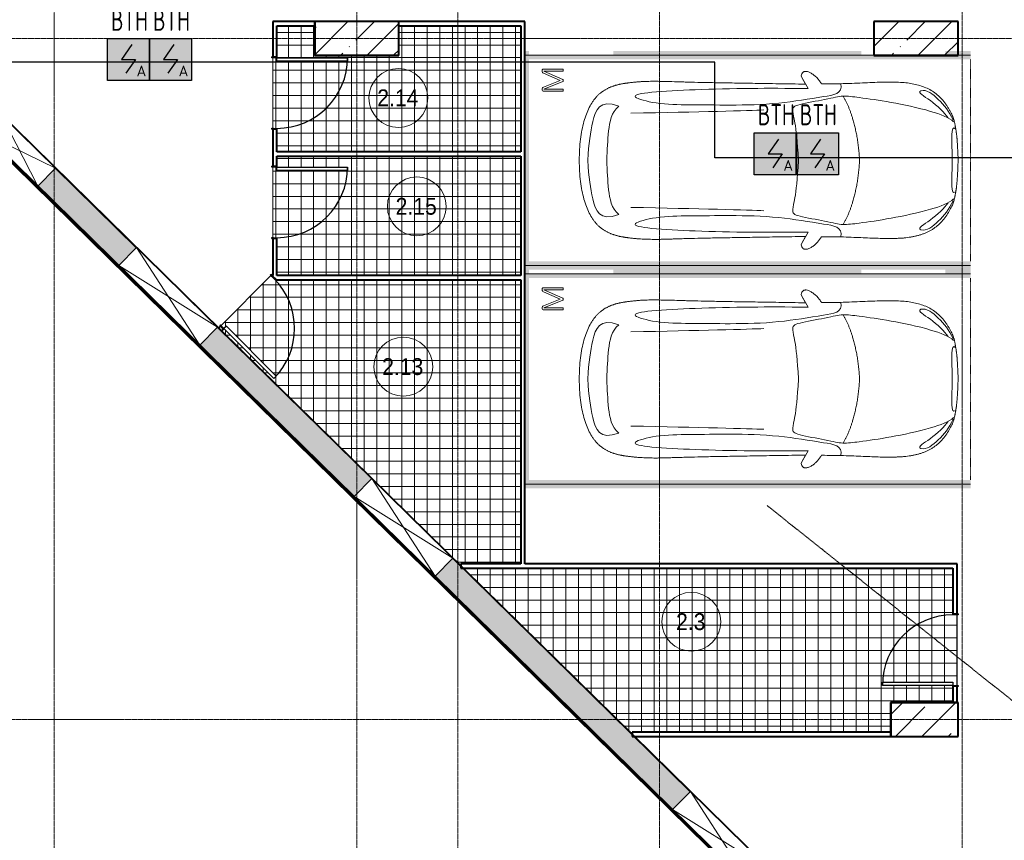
# Model space of a CAD drawing. Header units: millimetres. Extents: x -135639 to 224623, y -383017 to -59102.
# Tile 246 of 256: x 56205 to 67913, y -194257 to -184499. Entities that reach past the tile are written whole.
import ezdxf
from ezdxf.enums import TextEntityAlignment as Align

# ---------------------------------------------------------------- set-up
doc = ezdxf.new("R2010")
doc.units = ezdxf.units.MM
for name, pattern in [('ADSK_Линия сетки', [25, 20, -2.5, 0, -2.5]), ('CONTINOUS', [0]), ('Линия сетки', [25, 20, -2.5, 0, -2.5]), ('Невидимые', [5, 3, -2]), ('Штрих_3_3_', [6, 3, -3])]:
    doc.linetypes.add(name, pattern=pattern)
for name, color, linetype, lineweight in [('A-000-M_MASS', 7, 'Continuous', 18), ('A-010-A_ROOM', 7, 'Continuous', 20), ('A-200-M_WALL', 7, 'Continuous', 18), ('A-200-M_WALL_EXT', 7, 'Continuous', 18), ('A-200-M_WALL_INT', 7, 'Continuous', 18), ('A-200-M_WALL_PAT', 7, 'Continuous', 40), ('A-314-M_WINDOW', 7, 'Continuous', 18), ('A-314-M_WINDOW_OPEN', 7, 'Continuous', 18), ('A-325-M_DOOR', 7, 'Continuous', 18), ('A-325-M_DOOR__FRAME', 7, 'Continuous', 30), ('A-325-M_DOOR_PANEL', 7, 'Continuous', 30), ('A-350-H_CEILING', 7, 'Continuous', 18), ('A-350-M_CEILING', 7, 'Continuous', 18), ('C-953-M_PARKING', 7, 'Continuous', 18), ('C-953-MH_PARKING', 7, 'Невидимые', 18), ('S-280-M_COLUMN', 7, 'Continuous', 18), ('Z-030-M_GRID', 7, 'Continuous', 9), ('Z-060-M_DETAIL', 7, 'Continuous', 18), ('ПС', 7, 'Continuous', 40), ('СС-011-ПОЖ-СИГНАЛИЗАЦИЯ', 1, 'Continuous', 30)]:
    doc.layers.add(name, color=color, linetype=linetype, lineweight=lineweight)
doc.styles.add('1111', font='isocpeur.ttf')
doc.styles.add('Arial_2', font='arial.ttf', dxfattribs={"width": 0.9, "height": 400})

# ---------------------------------------------------------------- blocks, each defined once
blk = doc.blocks.new('A_PAR_Parking - M-V1-B1_-7_650_')
at = {"layer": 'C-953-M_PARKING', "true_color": 0xf7f9fb}
blk.add_hatch(color=7, dxfattribs=at).paths.add_polyline_path([(-1300, 2650), (-1300, -2650), (-1200, -2650), (-1200, 2600), (1200, 2600), (1200, -2650), (1300, -2650), (1300, -2350), (1250, -2350), (1250, -1350), (1300, -1350), (1300, 1600), (1250, 1600), (1250, 2600), (1300, 2600), (1300, 2650), (-1250, 2650)])
at = {"layer": 'A-000-M_MASS', "color": 253, "true_color": 0xaaaaaa}
for p, q in [((-853, -717), (-993, -639)), ((-906, -687), (-993, -639)), ((853, -717), (993, -639)), ((993, -639), (906, -687))]:
    blk.add_line(p, q, dxfattribs=at)
for centre, start, end in [((-1010, -678), 66.0695, 136.5816), ((1010, -678), 43.4184, 113.9305)]:
    blk.add_arc(centre, 42.2, start, end, dxfattribs=at)
for points, knots in [([(0, 2004), (-45, 2004), (-132, 2001), (-252, 1991), (-362, 1974), (-495, 1942), (-607, 1900), (-686, 1853), (-726, 1824), (-753, 1802), (-774, 1782), (-789, 1766), (-799, 1753), (-809, 1740), (-819, 1727), (-828, 1714), (-836, 1701), (-844, 1688), (-851, 1674), (-858, 1661), (-864, 1647), (-870, 1634), (-876, 1620), (-881, 1606), (-885, 1592), (-890, 1578), (-894, 1565), (-897, 1551), (-901, 1537), (-904, 1524), (-907, 1510), (-909, 1497), (-912, 1483), (-914, 1470), (-916, 1457), (-918, 1444), (-919, 1432), (-921, 1419), (-923, 1403), (-925, 1383), (-928, 1361), (-930, 1339), (-932, 1318), (-934, 1290), (-936, 1257), (-938, 1218), (-939, 1179), (-940, 1139), (-940, 1097), (-940, 1053), (-939, 1007), (-938, 956), (-936, 902), (-934, 844), (-932, 780), (-930, 688), (-926, 559), (-923, 376), (-919, 163), (-915, -82), (-911, -315), (-908, -521), (-907, -631), (-906, -687)], [0, 0, 0, 0, 0.02381, 0.047619, 0.071429, 0.095238, 0.142857, 0.166667, 0.178571, 0.190476, 0.202381, 0.208333, 0.214286, 0.220238, 0.22619, 0.232143, 0.238095, 0.244048, 0.25, 0.255952, 0.261905, 0.267857, 0.27381, 0.279762, 0.285714, 0.291667, 0.297619, 0.303571, 0.309524, 0.315476, 0.321429, 0.327381, 0.333333, 0.339286, 0.345238, 0.35119, 0.357143, 0.363095, 0.369048, 0.380952, 0.392857, 0.404762, 0.416667, 0.428571, 0.452381, 0.47619, 0.5, 0.52381, 0.547619, 0.571429, 0.595238, 0.619048, 0.642857, 0.666667, 0.690476, 0.714286, 0.761905, 0.809524, 0.857143, 0.904762, 0.952381, 0.97619, 1, 1, 1, 1]), ([(906, -687), (907, -631), (908, -521), (911, -367), (913, -222), (916, -41), (919, 163), (923, 376), (926, 559), (930, 688), (932, 780), (935, 865), (938, 958), (939, 1039), (940, 1097), (940, 1139), (939, 1179), (938, 1218), (937, 1250), (935, 1277), (933, 1304), (930, 1332), (928, 1361), (925, 1383), (923, 1403), (921, 1419), (919, 1432), (918, 1444), (916, 1457), (914, 1470), (912, 1483), (909, 1497), (907, 1510), (904, 1524), (901, 1537), (897, 1551), (894, 1565), (890, 1578), (885, 1592), (881, 1606), (876, 1620), (870, 1634), (864, 1647), (858, 1661), (851, 1674), (844, 1688), (836, 1701), (828, 1714), (819, 1727), (809, 1740), (799, 1753), (789, 1766), (774, 1782), (753, 1802), (726, 1824), (686, 1853), (630, 1886), (551, 1921), (462, 1950), (362, 1974), (252, 1991), (132, 2001), (45, 2004), (0, 2004)], [0, 0, 0, 0, 0.02381, 0.047619, 0.071429, 0.095238, 0.142857, 0.190476, 0.238095, 0.285714, 0.309524, 0.333333, 0.380952, 0.428571, 0.452381, 0.47619, 0.5, 0.52381, 0.547619, 0.559524, 0.571429, 0.595238, 0.607143, 0.619048, 0.630952, 0.636905, 0.642857, 0.64881, 0.654762, 0.660714, 0.666667, 0.672619, 0.678571, 0.684524, 0.690476, 0.696429, 0.702381, 0.708333, 0.714286, 0.720238, 0.72619, 0.732143, 0.738095, 0.744048, 0.75, 0.755952, 0.761905, 0.767857, 0.77381, 0.779762, 0.785714, 0.791667, 0.797619, 0.809524, 0.821429, 0.833333, 0.857143, 0.880952, 0.904762, 0.928571, 0.952381, 0.97619, 1, 1, 1, 1]), ([(-643, 1535), (-732, 1765), (-468, 1855), (-203, 1891), (-2, 1902)], [0, 0, 0, 0, 0.867049, 1.684227, 1.684227, 1.684227, 1.684227]), ([(643, 1535), (732, 1765), (468, 1855), (203, 1891), (2, 1902)], [0, 0, 0, 0, 0.867049, 1.684227, 1.684227, 1.684227, 1.684227]), ([(-643, 1535), (-570, 1622), (-349, 1664), (-124, 1672), (-2, 1676)], [0, 0, 0, 0, 0.616728, 1.242165, 1.242165, 1.242165, 1.242165]), ([(643, 1535), (570, 1622), (349, 1664), (124, 1672), (2, 1676)], [0, 0, 0, 0, 0.616728, 1.242165, 1.242165, 1.242165, 1.242165]), ([(-908, -1106), (-792, -1130), (-753, -859), (-663, -332), (-655, 196), (-661, 684), (-663, 1068), (-764, 1443), (-817, 1157), (-842, 605), (-857, 17), (-857, -454), (-853, -717)], [0, 0, 0, 0, 1.013953, 2.476159, 4.172855, 5.704608, 7.082231, 8.244161, 9.589947, 11.154659, 12.917121, 14.362976, 14.362976, 14.362976, 14.362976]), ([(908, -1106), (792, -1130), (753, -859), (663, -332), (655, 196), (661, 684), (663, 1068), (764, 1443), (817, 1157), (842, 605), (857, 17), (857, -454), (853, -717)], [0, 0, 0, 0, 1.013953, 2.476159, 4.172855, 5.704608, 7.082231, 8.244161, 9.589947, 11.154659, 12.917121, 14.362976, 14.362976, 14.362976, 14.362976]), ([(-459, -2446), (-508, -2398), (-601, -2147), (-696, -1684), (-744, -1354), (-774, -1106), (-734, -996), (-660, -552), (-618, -522), (-447, -565), (-234, -590), (-2, -602)], [0, 0, 0, 0, 0.884172, 2.058368, 3.212407, 3.977765, 4.871213, 5.547774, 6.288901, 6.772879, 7.454401, 7.454401, 7.454401, 7.454401]), ([(459, -2446), (508, -2398), (601, -2147), (696, -1684), (744, -1354), (774, -1106), (734, -996), (660, -552), (618, -522), (447, -565), (234, -590), (2, -602)], [0, 0, 0, 0, 0.884172, 2.058368, 3.212407, 3.977765, 4.871213, 5.547774, 6.288901, 6.772879, 7.454401, 7.454401, 7.454401, 7.454401]), ([(-1041, -649), (-1045, -652), (-1050, -658), (-1054, -666), (-1056, -673), (-1058, -680), (-1059, -690), (-1057, -703), (-1053, -719), (-1043, -742), (-1026, -771), (-1000, -803), (-971, -832), (-944, -853), (-923, -867), (-913, -873), (-908, -876)], [0, 0, 0, 0, 0.066667, 0.1, 0.133333, 0.166667, 0.2, 0.266667, 0.333333, 0.4, 0.533333, 0.65, 0.766667, 0.883333, 0.941667, 1, 1, 1, 1]), ([(908, -876), (914, -873), (926, -866), (944, -853), (962, -839), (985, -818), (1011, -790), (1036, -756), (1052, -723), (1058, -702), (1058, -688), (1058, -682), (1057, -675), (1055, -669), (1053, -664), (1049, -657), (1044, -652), (1041, -649)], [0, 0, 0, 0, 0.066667, 0.133333, 0.2, 0.266667, 0.4, 0.533333, 0.65, 0.766667, 0.795833, 0.825, 0.854167, 0.883333, 0.9125, 0.941667, 1, 1, 1, 1]), ([(-908, -876), (-908, -970), (-911, -1145), (-919, -1337), (-925, -1476), (-928, -1559), (-929, -1622), (-930, -1660), (-930, -1690), (-930, -1713), (-929, -1734), (-929, -1756), (-928, -1777), (-927, -1805), (-925, -1840), (-921, -1880), (-916, -1919), (-910, -1957), (-902, -1994), (-893, -2030), (-882, -2065), (-870, -2099), (-856, -2133), (-840, -2165), (-821, -2196), (-801, -2225), (-772, -2263), (-729, -2308), (-668, -2356), (-604, -2396), (-554, -2423), (-519, -2438), (-496, -2446), (-474, -2453), (-452, -2458), (-432, -2462), (-414, -2466), (-402, -2468), (-391, -2470), (-383, -2471), (-376, -2473), (-370, -2474), (-365, -2475), (-360, -2475), (-354, -2476), (-349, -2477), (-343, -2478), (-337, -2479), (-328, -2480), (-318, -2481), (-305, -2483), (-293, -2484), (-280, -2486), (-266, -2487), (-251, -2488), (-235, -2489), (-218, -2491), (-199, -2492), (-179, -2493), (-158, -2495), (-135, -2496), (-111, -2497), (-86, -2498), (-50, -2499), (-20, -2500), (1, -2501)], [0, 0, 0, 0, 0.081633, 0.163265, 0.204082, 0.244898, 0.265306, 0.285714, 0.295918, 0.306122, 0.316327, 0.326531, 0.336735, 0.346939, 0.367347, 0.387755, 0.408163, 0.428571, 0.44898, 0.469388, 0.489796, 0.510204, 0.530612, 0.55102, 0.571429, 0.591837, 0.612245, 0.653061, 0.693878, 0.734694, 0.77551, 0.795918, 0.816327, 0.836735, 0.857143, 0.877551, 0.887755, 0.897959, 0.903061, 0.908163, 0.913265, 0.915816, 0.918367, 0.920918, 0.923469, 0.92602, 0.928571, 0.931122, 0.933673, 0.938776, 0.942602, 0.946429, 0.950255, 0.954082, 0.957908, 0.961735, 0.965561, 0.969388, 0.973214, 0.977041, 0.980867, 0.984694, 0.98852, 0.992347, 1, 1, 1, 1]), ([(1, -2501), (15, -2501), (42, -2500), (79, -2498), (108, -2497), (129, -2496), (145, -2495), (160, -2494), (174, -2494), (188, -2493), (205, -2492), (221, -2490), (237, -2489), (247, -2488), (258, -2488), (268, -2487), (277, -2486), (289, -2485), (303, -2483), (316, -2482), (325, -2480), (332, -2479), (338, -2479), (345, -2478), (350, -2477), (358, -2476), (365, -2474), (371, -2473), (377, -2472), (385, -2471), (393, -2469), (403, -2467), (416, -2465), (429, -2463), (442, -2460), (454, -2458), (465, -2455), (476, -2452), (487, -2449), (501, -2445), (521, -2437), (547, -2426), (575, -2412), (606, -2395), (637, -2376), (679, -2347), (730, -2307), (781, -2254), (824, -2196), (858, -2133), (884, -2065), (911, -1970), (929, -1835), (932, -1681), (928, -1539), (922, -1387), (912, -1177), (908, -982), (908, -876)], [0, 0, 0, 0, 0.005102, 0.010204, 0.015306, 0.017857, 0.020408, 0.022959, 0.02551, 0.028061, 0.030612, 0.035714, 0.038265, 0.040816, 0.043367, 0.045918, 0.048469, 0.05102, 0.056122, 0.061224, 0.063776, 0.066327, 0.068878, 0.071429, 0.07398, 0.076531, 0.081633, 0.084184, 0.086735, 0.091837, 0.096939, 0.102041, 0.112245, 0.122449, 0.132653, 0.142857, 0.153061, 0.163265, 0.173469, 0.183673, 0.204082, 0.22449, 0.244898, 0.265306, 0.285714, 0.306122, 0.346939, 0.387755, 0.428571, 0.469388, 0.510204, 0.55102, 0.632653, 0.72449, 0.770408, 0.816327, 0.908163, 1, 1, 1, 1]), ([(-480, -2441), (-586, -2392), (-719, -2283), (-847, -2128), (-828, -2057)], [0, 0, 0, 0, 0.53668, 1.024735, 1.024735, 1.024735, 1.024735]), ([(-828, -2057), (-803, -2016), (-728, -2173), (-566, -2339), (-505, -2381)], [0, 0, 0, 0, 0.497572, 1.022643, 1.022643, 1.022643, 1.022643]), ([(480, -2441), (586, -2392), (719, -2283), (847, -2128), (828, -2057)], [0, 0, 0, 0, 0.53668, 1.024735, 1.024735, 1.024735, 1.024735]), ([(828, -2057), (803, -2016), (728, -2173), (566, -2339), (505, -2381)], [0, 0, 0, 0, 0.497572, 1.022643, 1.022643, 1.022643, 1.022643])]:
    blk.add_open_spline(points, degree=3, knots=knots, dxfattribs=at)
for points, degree in [([(-599, -190), (-592, -24), (-575, 588), (-560, 1389)], 3), ([(599, -190), (592, -24), (575, 588), (560, 1389)], 3), ([(-2, -1330), (-478, -1299), (-762, -1135)], 2), ([(2, -1330), (478, -1299), (762, -1135)], 2), ([(-376, -2470), (-425, -2412), (-257, -2425), (-2, -2432)], 3), ([(376, -2470), (425, -2412), (257, -2425), (2, -2432)], 3)]:
    blk.add_open_spline(points, degree=degree, dxfattribs=at)
at = {"layer": 'C-953-M_PARKING', "color": 253, "true_color": 0xaaaaaa}
for p, q in [((1250, 2650), (-1250, 2650)), ((-1250, 2650), (-1250, -2650)), ((1250, -2650), (1250, 2650)), ((826, 2443), (822, 2434)), ((822, 2434), (822, 2200)), ((833, 2446), (826, 2443)), ((846, 2446), (833, 2446)), ((855, 2445), (846, 2446)), ((846, 2200), (846, 2425)), ((846, 2425), (938, 2199)), ((861, 2442), (855, 2445)), ((866, 2437), (861, 2442)), ((869, 2430), (866, 2437)), ((950, 2232), (869, 2430)), ((1037, 2429), (950, 2232)), ((960, 2199), (1059, 2425)), ((1041, 2437), (1037, 2429)), ((1046, 2442), (1041, 2437)), ((1051, 2445), (1046, 2442)), ((1058, 2446), (1051, 2445)), ((1072, 2446), (1058, 2446)), ((1059, 2425), (1059, 2200)), ((1075, 2445), (1072, 2446)), ((1079, 2443), (1075, 2445)), ((1082, 2440), (1079, 2443)), ((1083, 2434), (1082, 2440)), ((1083, 2200), (1083, 2434)), ((822, 2200), (823, 2198)), ((823, 2198), (822, 2200)), ((823, 2198), (825, 2196)), ((825, 2196), (823, 2198)), ((825, 2196), (828, 2195)), ((828, 2195), (834, 2195)), ((834, 2195), (840, 2195)), ((840, 2195), (844, 2196)), ((844, 2196), (846, 2198)), ((846, 2198), (844, 2196)), ((846, 2198), (846, 2200)), ((846, 2200), (846, 2198)), ((938, 2199), (939, 2197)), ((939, 2197), (938, 2199)), ((939, 2197), (941, 2196)), ((941, 2196), (939, 2197)), ((941, 2196), (944, 2195)), ((944, 2195), (949, 2195)), ((949, 2195), (953, 2195)), ((953, 2195), (956, 2196)), ((956, 2196), (958, 2197)), ((958, 2197), (956, 2196)), ((958, 2197), (960, 2199)), ((960, 2199), (958, 2197)), ((1059, 2200), (1059, 2198)), ((1059, 2198), (1059, 2200)), ((1059, 2198), (1061, 2196)), ((1061, 2196), (1059, 2198)), ((1061, 2196), (1065, 2195)), ((1065, 2195), (1070, 2195)), ((1070, 2195), (1076, 2195)), ((1076, 2195), (1080, 2196)), ((1080, 2196), (1082, 2198)), ((1082, 2198), (1080, 2196)), ((1082, 2198), (1083, 2200)), ((1083, 2200), (1082, 2198))]:
    blk.add_line(p, q, dxfattribs=at)
at = {"layer": 'C-953-MH_PARKING', "color": 253, "linetype": 'Штрих_3_3_', "true_color": 0xaaaaaa}
blk.add_line((-1200, -2650), (1200, -2650), dxfattribs=at)
blk = doc.blocks.new('101_Дверь_Однопольная - _ПЧ_800х2000_ПХА_Л-4230509-B1_-7_650_')
at = {"layer": 'A-325-M_DOOR', "color": 253, "lineweight": 30, "true_color": 0xaaaaaa}
for p, q in [((-430, 25), (-431, 25)), ((-431, 25), (-431, -35)), ((-430, -35), (-430, 25)), ((431, 25), (430, 25)), ((430, 25), (430, -35)), ((431, -35), (431, 25)), ((-431, -35), (-430, -35)), ((430, -35), (431, -35))]:
    blk.add_line(p, q, dxfattribs=at)
at = {"layer": 'A-325-M_DOOR__FRAME', "color": 253, "true_color": 0xaaaaaa}
for p, q in [((-420, 25), (-430, 25)), ((-430, 25), (-430, -35)), ((-420, -15), (-420, 25)), ((430, 25), (420, 25)), ((420, 25), (420, -15)), ((430, -35), (430, 25)), ((-430, -35), (-419, -35)), ((-419, -15), (-420, -15)), ((-419, -35), (-419, -15)), ((420, -15), (419, -15)), ((419, -15), (419, -35)), ((419, -35), (430, -35))]:
    blk.add_line(p, q, dxfattribs=at)
at = {"layer": 'A-325-M_DOOR_PANEL', "color": 253, "true_color": 0xaaaaaa}
for p, q in [((420, 865), (380, 865)), ((380, 865), (380, 25)), ((420, 25), (420, 865)), ((380, 25), (420, 25))]:
    blk.add_line(p, q, dxfattribs=at)
blk.add_arc((420, 25), 840, 90, 180, dxfattribs=at)
blk = doc.blocks.new('101_Дверь_Однопольная - _ПЧ_800х2000_ПХА_Пр-4230499-B1_-7_650_')
at = {"layer": 'A-325-M_DOOR', "color": 253, "lineweight": 30, "true_color": 0xaaaaaa}
for p, q in [((-431, 25), (-430, 25)), ((-431, -35), (-431, 25)), ((-430, 25), (-430, -35)), ((430, -35), (430, 25)), ((430, 25), (431, 25)), ((431, 25), (431, -35)), ((-430, -35), (-431, -35)), ((431, -35), (430, -35))]:
    blk.add_line(p, q, dxfattribs=at)
at = {"layer": 'A-325-M_DOOR__FRAME', "color": 253, "true_color": 0xaaaaaa}
for p, q in [((-430, 25), (-420, 25)), ((-430, -35), (-430, 25)), ((-420, 25), (-420, -15)), ((420, 25), (430, 25)), ((420, -15), (420, 25)), ((430, 25), (430, -35)), ((-419, -35), (-430, -35)), ((-420, -15), (-419, -15)), ((-419, -15), (-419, -35)), ((419, -15), (420, -15)), ((419, -35), (419, -15)), ((430, -35), (419, -35))]:
    blk.add_line(p, q, dxfattribs=at)
at = {"layer": 'A-325-M_DOOR_PANEL', "color": 253, "true_color": 0xaaaaaa}
for p, q in [((-420, 865), (-380, 865)), ((-420, 25), (-420, 865)), ((-380, 865), (-380, 25)), ((-380, 25), (-420, 25))]:
    blk.add_line(p, q, dxfattribs=at)
blk.add_arc((-420, 25), 840, 0, 90, dxfattribs=at)
blk = doc.blocks.new('135_SLK_GD_AR_rvt-1-B1_-7_650_')
at = {"layer": 'A-350-H_CEILING', "true_color": 0xaaaaaa}
h = blk.add_hatch(dxfattribs=at)
h.set_pattern_fill('FP_14', color=253, style=0, pattern_type=2)
h.set_pattern_definition([(0, (0, 0), (0, 150), []), (90, (0, 0), (-150, 9e-15), [])])
h.paths.add_polyline_path([(75440, 405), (74600, 405), (74600, 445), (75440, 445), (75440, 406)])
h.paths.add_polyline_path([(71623, -172), (71623, -150), (74700, -150), (74700, 200), (75440, 200), (75440, 405), (75490, 406), (75490, 1244), (75440, 1245), (75440, 1800), (69615, 1800), (71333, 113)])
h.paths.add_polyline_path([(66771, 4650), (66799, 4678), (67393, 4084), (67365, 4056), (66778, 4643)])
h.paths.add_polyline_path([(69586, 1828), (69586, 1850), (70300, 1850), (70299, 5230), (67395, 5230), (67372, 5251), (67365, 5244), (67329, 5279), (66737, 4686), (66771, 4650), (66742, 4621), (69564, 1850)])
h.paths.add_polyline_path([(67350, 5280), (67350, 5300), (67337, 5287), (67345, 5280)])
h.paths.add_polyline_path([(67400, 6570), (68240, 6570), (68240, 6530), (67400, 6530), (67400, 6569)])
h.paths.add_polyline_path([(67567, 5280), (70300, 5280), (70300, 6700), (67400, 6700), (67400, 6570), (67350, 6569), (67350, 5731), (67400, 5730), (67400, 5280)])
h.paths.add_polyline_path([(67400, 7870), (68240, 7870), (68240, 7830), (67400, 7830), (67400, 7869)])
h.paths.add_polyline_path([(69450, 6750), (70300, 6750), (70300, 8250), (68850, 8250), (68850, 7900), (67850, 7900), (67850, 8250), (67400, 8250), (67400, 7870), (67350, 7869), (67350, 7031), (67400, 7030), (67400, 6750), (68800, 6750)])
at = {"layer": 'A-200-M_WALL_INT', "color": 253, "lineweight": 40, "true_color": 0xaaaaaa}
for p, q in [((78043, -6477), (57975, 13231)), ((67850, 8300), (67350, 8300)), ((67350, 8300), (67350, 8250)), ((67350, 8250), (67350, 7881)), ((67400, 7881), (67400, 8250)), ((67400, 8250), (67850, 8250)), ((67850, 8302), (67848, 8302)), ((67848, 8302), (67848, 7898)), ((68852, 8302), (67850, 8302)), ((70300, 8300), (68850, 8300)), ((68850, 8250), (70300, 8250)), ((68852, 8300), (68852, 8302)), ((68852, 7898), (68852, 8300)), ((70350, 8300), (70300, 8300)), ((70300, 8250), (70300, 6750)), ((70350, 1850), (70350, 8300)), ((74500, 8302), (74498, 8302)), ((74498, 8302), (74498, 7898)), ((75502, 8302), (74500, 8302)), ((75502, 8300), (75502, 8302)), ((75502, 7898), (75502, 8300)), ((67848, 7898), (67850, 7898)), ((67850, 7898), (68850, 7898)), ((68850, 7898), (68852, 7898)), ((74498, 7898), (74500, 7898)), ((74500, 7898), (75500, 7898)), ((75500, 7898), (75502, 7898)), ((67350, 7019), (67350, 6581)), ((67400, 6750), (67400, 7019)), ((70300, 6750), (67400, 6750)), ((67400, 6581), (67400, 6700)), ((67400, 6700), (70300, 6700)), ((70300, 6700), (70300, 5280)), ((64768, 6557), (65731, 5611)), ((67350, 5719), (67350, 5280)), ((67400, 5280), (67400, 5719)), ((67350, 5280), (67345, 5280)), ((70300, 5280), (67400, 5280)), ((67373, 5252), (67395, 5230)), ((67395, 5230), (70300, 5230)), ((70300, 5230), (70300, 1850)), ((66694, 4665), (68528, 2865)), ((66728, 4678), (66705, 4655)), ((66705, 4655), (66740, 4620)), ((66740, 4620), (66763, 4642)), ((69491, 1919), (72316, -856)), ((70300, 1850), (69586, 1850)), ((69586, 1850), (69586, 1800)), ((69586, 1800), (75440, 1800)), ((75490, 1850), (70350, 1850)), ((75440, 1800), (75440, 1256)), ((75490, 1800), (75490, 1850)), ((75490, 1256), (75490, 1800)), ((75440, 394), (75440, 200)), ((75490, 200), (75490, 394)), ((74700, 202), (74698, 202)), ((74698, 202), (74698, -202)), ((75502, 202), (74700, 202)), ((75502, 200), (75502, 202)), ((75502, -202), (75502, 200)), ((74700, -150), (71623, -150)), ((71623, -150), (71623, -200)), ((71623, -200), (74700, -200)), ((74698, -202), (74700, -202)), ((74700, -202), (75500, -202)), ((75500, -202), (75502, -202))]:
    blk.add_line(p, q, dxfattribs=at)
at = {"layer": 'A-350-M_CEILING', "color": 253, "true_color": 0xaaaaaa}
for p, q in [((67350, 7869), (67350, 7031)), ((67350, 6569), (67350, 5731)), ((67329, 5279), (66736, 4686)), ((67350, 5300), (67337, 5287)), ((75490, 406), (75490, 1244))]:
    blk.add_line(p, q, dxfattribs=at)
at = {"layer": 'A-325-M_DOOR', "color": 253, "lineweight": 18, "true_color": 0xaaaaaa}
for name, p, rotation in [('101_Дверь_Однопольная - _ПЧ_800х2000_ПХА_Пр-4230499-B1_-7_650_', (67375, 7450), 269.9999999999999), ('101_Дверь_Однопольная - _ПЧ_800х2000_ПХА_Пр-4230499-B1_-7_650_', (67375, 6150), 269.9999999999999), ('101_Дверь_Однопольная - _ПЧ_800х2000_ПХА_Л-4230509-B1_-7_650_', (67050, 4965), 225), ('101_Дверь_Однопольная - _ПЧ_800х2000_ПХА_Пр-4230499-B1_-7_650_', (75465, 825), 90)]:
    blk.add_blockref(name, p, dxfattribs=dict(at, rotation=rotation))
at = {"layer": 'C-953-M_PARKING', "color": 253, "lineweight": 18, "true_color": 0xaaaaaa, "rotation": 89.99999999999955}
for p in [(73000, 6650), (73000, 4050)]:
    blk.add_blockref('A_PAR_Parking - M-V1-B1_-7_650_', p, dxfattribs=at)
blk = doc.blocks.new('Бетон-Прямоугольная-Колонна - CLM_Подземные этажи_В40-400х1000-1548759-B1_-7_650_')
at = {"layer": 'S-280-M_COLUMN', "lineweight": 9, "true_color": 0xaaaaaa}
h = blk.add_hatch(dxfattribs=at)
h.set_pattern_fill('FP_92', color=253, style=0, pattern_type=2)
h.set_pattern_definition([(135, (8100, -75000), (-314.309, -314.309), []), (135, (8100, -74685.7), (-314.309, -314.309), [555.625, -111.125, 3.353, -107.772])])
h.paths.add_polyline_path([(200, 500), (-200, 500), (-200, -500), (200, -500), (200, 99)])
at = {"layer": 'S-280-M_COLUMN', "color": 253, "lineweight": 40, "true_color": 0xaaaaaa}
for p, q in [((200, 500), (-200, 500)), ((-200, 500), (-200, -500)), ((200, -500), (200, 500)), ((-200, -500), (200, -500))]:
    blk.add_line(p, q, dxfattribs=at)
blk = doc.blocks.new('Бетон-Прямоугольная-Колонна - CLM_Подземные этажи_В40-400х1000-V220-B1_-7_650_')
at = {"layer": 'S-280-M_COLUMN', "lineweight": 9, "true_color": 0xaaaaaa}
h = blk.add_hatch(dxfattribs=at)
h.set_pattern_fill('FP_107', color=253, style=0, pattern_type=2)
h.set_pattern_definition([(135, (8100, -68350), (-314.309, -314.309), []), (135, (8100, -68035.7), (-314.309, -314.309), [555.625, -111.125, 3.353, -107.772])])
h.paths.add_polyline_path([(200, 500), (-200, 500), (-200, -500), (200, -500)])
at = {"layer": 'S-280-M_COLUMN', "color": 253, "lineweight": 40, "true_color": 0xaaaaaa}
for p, q in [((200, 500), (-200, 500)), ((-200, 500), (-200, -500)), ((200, -500), (200, 500)), ((-200, -500), (200, -500))]:
    blk.add_line(p, q, dxfattribs=at)
blk = doc.blocks.new('Бетон-Прямоугольная-Колонна - CLM_Подземные этажи_В40-400х800-V222-B1_-7_650_')
at = {"layer": 'S-280-M_COLUMN', "lineweight": 9, "true_color": 0xaaaaaa}
h = blk.add_hatch(dxfattribs=at)
h.set_pattern_fill('FP_109', color=253, style=0, pattern_type=2)
h.set_pattern_definition([(315, (0, 75100), (314.309, 314.309), []), (315, (0, 74785.7), (314.309, 314.309), [555.625, -111.125, 3.353, -107.772])])
h.paths.add_polyline_path([(-200, 400), (-200, -400), (200, -400), (200, 400)])
at = {"layer": 'S-280-M_COLUMN', "color": 253, "lineweight": 40, "true_color": 0xaaaaaa}
for p, q in [((200, 400), (-200, 400)), ((-200, 400), (-200, -400)), ((200, -400), (200, 400)), ((-200, -400), (200, -400))]:
    blk.add_line(p, q, dxfattribs=at)
blk = doc.blocks.new('231_Отверстие прямоуг _Окно_Стена_-Без выреза - Отв_КР для раскоса-1938256-B1_-7_650_')
at = {"layer": 'A-314-M_WINDOW_OPEN', "color": 253, "true_color": 0xaaaaaa}
for p, q in [((-325, 151), (575, 151)), ((575, 151), (-325, 151)), ((575, -151), (-325, -151)), ((-325, -151), (575, -151))]:
    blk.add_line(p, q, dxfattribs=at)
at = {"layer": 'A-314-M_WINDOW_OPEN', "color": 253, "lineweight": 9, "true_color": 0xaaaaaa}
for p, q in [((395, 151), (-325, 151)), ((575, 151), (395, 151)), ((-325, -151), (-145, -151)), ((-145, -151), (575, -151))]:
    blk.add_line(p, q, dxfattribs=at)
at = {"layer": 'Z-060-M_DETAIL', "color": 253, "true_color": 0xaaaaaa}
for p, q in [((-325, 150), (-325, -150)), ((575, 150), (-325, 150)), ((575, 150), (-325, -150)), ((-325, 150), (575, -150)), ((575, 150), (575, -150)), ((-325, -150), (575, -150))]:
    blk.add_line(p, q, dxfattribs=at)
blk = doc.blocks.new('231_Отверстие прямоуг _Окно_Стена_-Без выреза - Отв_КР для раскоса-1938260-B1_-7_650_')
at = {"layer": 'A-314-M_WINDOW_OPEN', "color": 253, "true_color": 0xaaaaaa}
for p, q in [((-550, 151), (800, 151)), ((800, 151), (-550, 151)), ((800, -151), (-550, -151)), ((-550, -151), (800, -151))]:
    blk.add_line(p, q, dxfattribs=at)
at = {"layer": 'A-314-M_WINDOW_OPEN', "color": 253, "lineweight": 9, "true_color": 0xaaaaaa}
for p, q in [((634, 151), (-550, 151)), ((800, 151), (634, 151)), ((-550, -151), (-384, -151)), ((-384, -151), (800, -151))]:
    blk.add_line(p, q, dxfattribs=at)
at = {"layer": 'Z-060-M_DETAIL', "color": 253, "true_color": 0xaaaaaa}
for p, q in [((-550, 150), (-550, -150)), ((800, 150), (-550, 150)), ((800, 150), (-550, -150)), ((-550, 150), (800, -150)), ((800, 150), (800, -150)), ((-550, -150), (800, -150))]:
    blk.add_line(p, q, dxfattribs=at)
blk = doc.blocks.new('135_SLK_GD_KR_rvt-1-B1_-7_650_')
at = {"layer": 'A-200-M_WALL_PAT', "lineweight": 9, "true_color": 0xaaaaaa}
h = blk.add_hatch(dxfattribs=at)
h.set_pattern_fill('FP_20', color=253, style=0, pattern_type=2)
h.set_pattern_definition([(45, (0, 0), (-314.309, 314.309), []), (45, (314.3, 0), (-314.309, 314.309), [555.625, -111.125, 3.353, -107.772])])
h.paths.add_polyline_path([(87682, -16366), (87870, -16130), (86290, -14579), (86080, -14793), (87126, -15820)])
h.paths.add_polyline_path([(85116, -13847), (85327, -13633), (83293, -11636), (83083, -11850), (84514, -13255)])
h.paths.add_polyline_path([(82013, -10799), (82223, -10585), (80215, -8612), (80004, -8826), (81363, -10161)])
h.paths.add_polyline_path([(79041, -7880), (79251, -7666), (77065, -5519), (76854, -5733), (78865, -7708)])
h.paths.add_polyline_path([(75891, -4787), (76101, -4573), (73280, -1802), (73069, -2016), (73280, -2222)])
h.paths.add_polyline_path([(72106, -1070), (72316, -856), (69491, 1919), (69281, 1705), (71333, -311)])
h.paths.add_polyline_path([(68318, 2651), (68528, 2865), (66694, 4665), (66484, 4451), (67814, 3145)])
h.paths.add_polyline_path([(65521, 5397), (65731, 5611), (64768, 6557), (64557, 6343), (65104, 5806)])
h.paths.add_polyline_path([(63915, 6974), (64126, 7188), (61746, 9525), (61536, 9311), (63801, 7086)])
h.paths.add_polyline_path([(60894, 9941), (61104, 10155), (58100, 13106), (57889, 12892), (59684, 11129)])
at = {"layer": 'A-200-M_WALL', "color": 253, "lineweight": 40, "true_color": 0xaaaaaa}
for p, q in [((57742, 13023), (87891, -16586)), ((57745, 13025), (87894, -16583)), ((57747, 13028), (87896, -16580))]:
    blk.add_line(p, q, dxfattribs=at)
at = {"layer": 'A-200-M_WALL_EXT', "color": 253, "lineweight": 40, "true_color": 0xaaaaaa}
for p, q in [((57735, 13015), (87885, -16594)), ((87897, -16578), (61536, 9311)), ((65731, 5611), (64768, 6557)), ((64557, 6343), (65521, 5397)), ((68528, 2865), (66694, 4665)), ((66484, 4451), (68318, 2651)), ((72316, -856), (69491, 1919)), ((69281, 1705), (72106, -1070))]:
    blk.add_line(p, q, dxfattribs=at)
at = {"layer": 'A-314-M_WINDOW', "color": 253, "lineweight": 18, "true_color": 0xaaaaaa, "rotation": 315.5189603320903}
for name, p in [('231_Отверстие прямоуг _Окно_Стена_-Без выреза - Отв_КР для раскоса-1938256-B1_-7_650_', (64252, 6853)), ('231_Отверстие прямоуг _Окно_Стена_-Без выреза - Отв_КР для раскоса-1938260-B1_-7_650_', (66018, 5119)), ('231_Отверстие прямоуг _Окно_Стена_-Без выреза - Отв_КР для раскоса-1938260-B1_-7_650_', (68815, 2372)), ('231_Отверстие прямоуг _Окно_Стена_-Без выреза - Отв_КР для раскоса-1938260-B1_-7_650_', (72604, -1348))]:
    blk.add_blockref(name, p, dxfattribs=at)
at = {"layer": 'S-280-M_COLUMN', "color": 253, "lineweight": 18, "true_color": 0xaaaaaa}
for name, p, rotation in [('Бетон-Прямоугольная-Колонна - CLM_Подземные этажи_В40-400х1000-V220-B1_-7_650_', (68350, 8100), 269.9999999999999), ('Бетон-Прямоугольная-Колонна - CLM_Подземные этажи_В40-400х1000-1548759-B1_-7_650_', (75000, 8100), 269.9999999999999), ('Бетон-Прямоугольная-Колонна - CLM_Подземные этажи_В40-400х800-V222-B1_-7_650_', (75100, 0), 90.00000000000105)]:
    blk.add_blockref(name, p, dxfattribs=dict(at, rotation=rotation))
blk = doc.blocks.new('050_Марка_Помещение - Номер-620969-B1_-7_650_')
at = {"layer": 'A-010-A_ROOM', "color": 253, "true_color": 0xaaaaaa}
blk.add_circle((0, 0), 3.5, dxfattribs=at)
blk = doc.blocks.new('-1 эт')
at = {"layer": 'Z-030-M_GRID', "color": 253, "linetype": 'Линия сетки', "true_color": 0xaaaaaa}
for p, q in [((64750, -19697.1), (64750, 89253.8)), ((68350, -19696.9), (68350, 89254.1)), ((69550, -19701.1), (69550, 89254.5)), ((71950, -19696.7), (71950, 89254.3)), ((75550, -19696.5), (75550, 89254.5)), ((155950.9, 8100), (-3678.8, 8100)), ((155950, 0), (-3679.8, 0))]:
    blk.add_line(p, q, dxfattribs=at)
at = {"layer": 'Z-030-M_GRID', "color": 254, "linetype": 'ADSK_Линия сетки', "true_color": 0xd4d4d4}
blk.add_line((73230.4, 2543.7), (93964.5, -13948.9), dxfattribs=at)
at = {"lineweight": 5}
for name in ['135_SLK_GD_KR_rvt-1-B1_-7_650_', '135_SLK_GD_AR_rvt-1-B1_-7_650_']:
    blk.add_blockref(name, (0, 0), dxfattribs=at)
at = {"layer": 'A-010-A_ROOM', "color": 253, "true_color": 0xaaaaaa, "xscale": 99.99999999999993, "yscale": 99.99999999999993, "zscale": 99.99999999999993}
for p in [(68845.4, 7391.4), (69064.1, 6101.7), (68903.5, 4195.4), (72327.8, 1162.3)]:
    blk.add_blockref('050_Марка_Помещение - Номер-620969-B1_-7_650_', p, dxfattribs=at)
at = {"layer": 'A-010-A_ROOM', "color": 253, "lineweight": 9, "true_color": 0xaaaaaa, "char_height": 200, "attachment_point": 1, "style": 'Arial_2'}
for s, insert, width in [('2.14', (68593.7, 7493.1), 606.076), ('2.15', (68812.3, 6203.4), 606.076), ('2.13', (68651.7, 4297.1), 606.076), ('2.3', (72147.1, 1264), 432.911)]:
    blk.add_mtext(s, dxfattribs=dict(at, insert=insert, width=width))
blk = doc.blocks.new('*U4706')
at = {"lineweight": 35, "true_color": 0xffffff}
h = blk.add_hatch(color=7, dxfattribs=at)
h.dxf.hatch_style = 1
h.paths.add_polyline_path([(0, 500), (0, 0), (500, 0), (500, 500)])
at = {"color": 1, "linetype": 'ByBlock', "lineweight": -2}
for p, q in [((289, 426), (167, 250)), ((167, 250), (333, 250)), ((333, 250), (219, 86))]:
    blk.add_line(p, q, dxfattribs=at)
at = {"color": 1, "linetype": 'ByBlock', "lineweight": -2, "ltscale": 0.1}
blk.add_lwpolyline([(0, 500), (500, 500), (500, 0), (0, 0)], close=True, dxfattribs=at)
at = {"color": 1, "linetype": 'ByBlock', "lineweight": -2, "ltscale": 1000, "style": '1111'}
blk.add_text('A', height=128, dxfattribs=at).set_placement((403, 49), align=Align.CENTER)
at = {"color": 0, "linetype": 'ByBlock', "lineweight": -2, "style": '1111'}
blk.add_attdef('INDEX', (-63, -235), '', height=125, dxfattribs=at)
at = {"color": 0, "linetype": 'ByBlock', "lineweight": -2, "style": '1111', "flags": 1}
for tag, p in [('NAME_DEVICE', (-64, -421)), ('NUM_POM', (-82, -847))]:
    blk.add_attdef(tag, p, '', height=125, dxfattribs=at)
at = {"color": 0, "linetype": 'ByBlock', "lineweight": -2, "style": '1111', "width": 0.7}
blk.add_attdef('NUM_DEVICE', (-64, -630), '', height=125, dxfattribs=at)

msp = doc.modelspace()

# ---------------------------------------------------------------- linework, layer by layer
at = {"layer": 'СС-011-ПОЖ-СИГНАЛИЗАЦИЯ', "lineweight": 30}
msp.add_lwpolyline([(68107, -186142), (64470, -186142), (64470, -185002), (56095, -185002), (56095, -178694), (53545, -178694), (53545, -174526), (51132, -174526), (51132, -173024), (57159, -173024), (57159, -175516), (61696, -175516), (61696, -178690), (64631, -178690), (64631, -174271), (65073, -174277), (65073, -167431), (65802, -167431), (65802, -160863)], dxfattribs=at)

# ---------------------------------------------------------------- block references
msp.add_blockref('-1 эт', (-8137, -192821))
at = {"layer": 'ПС', "color": 7, "linetype": 'CONTINOUS', "lineweight": 30, "ltscale": 100}
ref = msp.add_blockref('*U4706', (57249, -185221), dxfattribs=dict(at, xscale=1.000736, yscale=1.000736, zscale=1.000736))
ref.add_attrib('NUM_DEVICE', 'BTH', dxfattribs={"layer": '0', "color": 0, "linetype": 'ByBlock', "lineweight": -2, "ltscale": 100, "height": 250.2, "style": '1111', "width": 0.7}).set_placement((57510, -184631), align=Align.CENTER)
ref = msp.add_blockref('*U4706', (57749, -185221), dxfattribs=dict(at, xscale=1.000736, yscale=1.000736, zscale=1.000736))
ref.add_attrib('NUM_DEVICE', 'BTH', dxfattribs={"layer": '0', "color": 0, "linetype": 'ByBlock', "lineweight": -2, "ltscale": 100, "height": 250.2, "style": '1111', "width": 0.7}).set_placement((58010, -184631), align=Align.CENTER)
ref = msp.add_blockref('*U4706', (64940, -186345), dxfattribs=dict(at, xscale=1.000736, yscale=1.000736, zscale=1.000736))
ref.add_attrib('NUM_DEVICE', 'BTH', dxfattribs={"layer": '0', "color": 0, "linetype": 'ByBlock', "lineweight": -2, "ltscale": 100, "height": 250.2, "style": '1111', "width": 0.7}).set_placement((65202, -185754), align=Align.CENTER)
ref = msp.add_blockref('*U4706', (65440, -186345), dxfattribs=dict(at, xscale=1.000736, yscale=1.000736, zscale=1.000736))
ref.add_attrib('NUM_DEVICE', 'BTH', dxfattribs={"layer": '0', "color": 0, "linetype": 'ByBlock', "lineweight": -2, "ltscale": 100, "height": 250.2, "style": '1111', "width": 0.7}).set_placement((65702, -185754), align=Align.CENTER)

doc.saveas('drawing.dxf')
